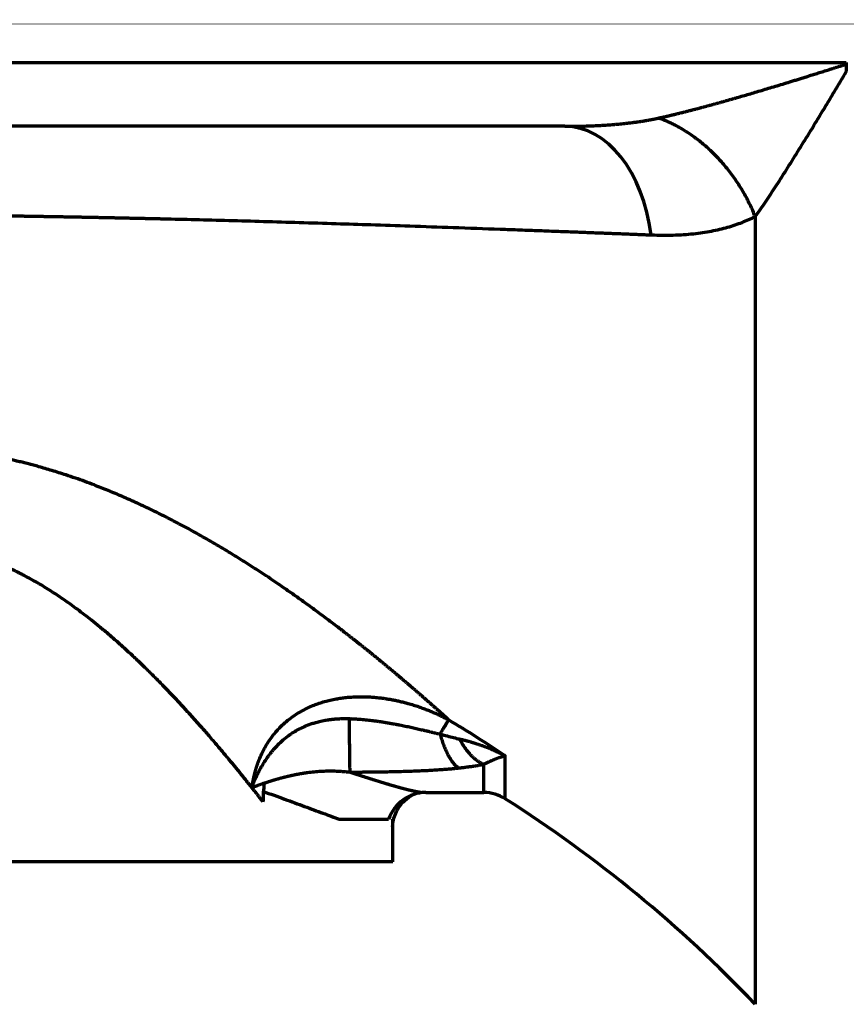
# Model space of a CAD drawing. Header units: millimetres. Extents: x -170 to 6906, y -2212 to 4257.
# Tile 193 of 256: x 5561 to 5623, y -1316 to -1242. Entities that reach past the tile are written whole.
import ezdxf

# ---------------------------------------------------------------- set-up
doc = ezdxf.new("R2010")
doc.units = ezdxf.units.MM
doc.layers.add('1', color=7, linetype='Continuous', true_color=0xffffff)

msp = doc.modelspace()

# ---------------------------------------------------------------- linework, layer by layer
at = {"lineweight": 18}
msp.add_line((6304.067, -1242.309), (4373.581, -1241.784), dxfattribs=at)
at = {"layer": '1', "color": 0, "linetype": 'Continuous', "lineweight": 70}
for p, q in [((5264.85, -1244.992), (5622.638, -1244.992)), ((5601.535, -1249.784), (5257.638, -1249.784)), ((5615.804, -1256.555), (5615.804, -1315.677)), ((5597.063, -1300.253), (5597.063, -1297.021)), ((5595.452, -1299.784), (5595.452, -1297.664)), ((5591.106, -1299.784), (5595.452, -1299.784)), ((5588.638, -1304.984), (5588.638, -1301.784)), ((5588.638, -1304.984), (5556.638, -1304.984))]:
    msp.add_line(p, q, dxfattribs=at)
for centre, radius, start, end in [((5595.452, -1302.784), 3, 57.51749, 90), ((5543.358, -1384.609), 100, 43.57608, 57.51749)]:
    msp.add_arc(centre, radius, start, end, dxfattribs=at)
for centre, major_axis, ratio, start_param, end_param in [((5601.535, -1259.784), (0, 10), 0.657783, 4.89867, 6.283186), ((5591.095, -1302.784), (0.039, 3), 0.984475, 0.013348, 1.24395)]:
    msp.add_ellipse(centre, major_axis=major_axis, ratio=ratio, start_param=start_param, end_param=end_param, dxfattribs=at)
for points, degree in [([(5622.638, -1244.992), (5622.638, -1245.036), (5622.638, -1245.079), (5622.638, -1245.122)], 3), ([(5622.638, -1245.122), (5622.638, -1245.31), (5622.638, -1245.497), (5622.638, -1245.683)], 3), ([(5602.449, -1249.773), (5602.552, -1249.912)], 1), ([(5607.999, -1257.932), (5608.582, -1257.955), (5609.693, -1257.961), (5611.193, -1257.861), (5612.543, -1257.662), (5613.758, -1257.373), (5614.847, -1257.004), (5615.497, -1256.711), (5615.804, -1256.555)], 3), ([(5592.819, -1294.33), (5594.254, -1295.192), (5595.669, -1296.089), (5597.063, -1297.021)], 3), ([(5592.17, -1295.4), (5592.355, -1295.45), (5592.709, -1295.544), (5593.194, -1295.666), (5593.488, -1295.735), (5593.627, -1295.766)], 3), ([(5578.981, -1299.074), (5578.916, -1299.539), (5578.887, -1300.009), (5578.887, -1300.477)], 3), ([(5590.577, -1299.756), (5590.571, -1299.723)], 1)]:
    msp.add_open_spline(points, degree=degree, dxfattribs=at)
for points, knots in [([(5608.56, -1249.167), (5608.583, -1249.162), (5608.629, -1249.152), (5608.698, -1249.136), (5608.768, -1249.121), (5608.838, -1249.105), (5608.909, -1249.089), (5608.981, -1249.072), (5609.053, -1249.056), (5609.126, -1249.039), (5609.199, -1249.022), (5609.273, -1249.005), (5609.348, -1248.987), (5609.423, -1248.969), (5609.498, -1248.952), (5609.575, -1248.933), (5609.651, -1248.915), (5609.729, -1248.896), (5609.807, -1248.878), (5609.885, -1248.858), (5609.964, -1248.839), (5610.044, -1248.82), (5610.124, -1248.8), (5610.205, -1248.78), (5610.287, -1248.76), (5610.369, -1248.739), (5610.451, -1248.718), (5610.534, -1248.698), (5610.618, -1248.676), (5610.702, -1248.655), (5610.787, -1248.633), (5610.872, -1248.611), (5610.959, -1248.589), (5611.045, -1248.567), (5611.132, -1248.544), (5611.22, -1248.522), (5611.308, -1248.498), (5611.397, -1248.475), (5611.487, -1248.452), (5611.577, -1248.428), (5611.667, -1248.404), (5611.759, -1248.379), (5611.85, -1248.355), (5611.943, -1248.33), (5612.036, -1248.305), (5612.129, -1248.28), (5612.223, -1248.254), (5612.318, -1248.229), (5612.413, -1248.203), (5612.509, -1248.177), (5612.605, -1248.15), (5612.702, -1248.123), (5612.8, -1248.097), (5612.898, -1248.069), (5612.997, -1248.042), (5613.096, -1248.014), (5613.196, -1247.986), (5613.296, -1247.958), (5613.397, -1247.93), (5613.499, -1247.901), (5613.601, -1247.872), (5613.704, -1247.843), (5613.807, -1247.814), (5613.911, -1247.784), (5614.015, -1247.755), (5614.12, -1247.725), (5614.226, -1247.694), (5614.592, -1247.589), (5615.24, -1247.401), (5616.193, -1247.119), (5617.213, -1246.812), (5617.96, -1246.584), (5618.414, -1246.444), (5618.554, -1246.401), (5618.698, -1246.357), (5618.845, -1246.311), (5618.997, -1246.265), (5619.153, -1246.216), (5619.313, -1246.167), (5619.477, -1246.116), (5619.645, -1246.064), (5619.816, -1246.01), (5619.992, -1245.956), (5620.172, -1245.899), (5620.356, -1245.842), (5620.543, -1245.783), (5620.735, -1245.723), (5620.931, -1245.661), (5621.13, -1245.599), (5621.334, -1245.535), (5621.542, -1245.469), (5621.753, -1245.402), (5621.969, -1245.334), (5622.189, -1245.265), (5622.412, -1245.194), (5622.563, -1245.146), (5622.638, -1245.122)], [0, 0, 0, 0, 0.005057, 0.010151, 0.015284, 0.020453, 0.025661, 0.030906, 0.036189, 0.041509, 0.046868, 0.052264, 0.057697, 0.063169, 0.068678, 0.074225, 0.07981, 0.085433, 0.091094, 0.096793, 0.102529, 0.108304, 0.114116, 0.119966, 0.125855, 0.131781, 0.137745, 0.143747, 0.149788, 0.155866, 0.161982, 0.168137, 0.174329, 0.180559, 0.186828, 0.193135, 0.199479, 0.205862, 0.212283, 0.218743, 0.22524, 0.231775, 0.238349, 0.244961, 0.251611, 0.258299, 0.265026, 0.27179, 0.278593, 0.285434, 0.292314, 0.299231, 0.306187, 0.313181, 0.320214, 0.327284, 0.334393, 0.341541, 0.348726, 0.35595, 0.363213, 0.370513, 0.377852, 0.385229, 0.392645, 0.400099, 0.407592, 0.415122, 0.477958, 0.545317, 0.6172, 0.693612, 0.703173, 0.713013, 0.723132, 0.73353, 0.744206, 0.75516, 0.766394, 0.777906, 0.789697, 0.801766, 0.814114, 0.826741, 0.839647, 0.852831, 0.866294, 0.880035, 0.894055, 0.908354, 0.922932, 0.937788, 0.952923, 0.968337, 0.984029, 1, 1, 1, 1]), ([(5615.804, -1256.555), (5615.933, -1256.377), (5616.063, -1256.193), (5616.326, -1255.816), (5616.459, -1255.623), (5616.862, -1255.029), (5617.136, -1254.617), (5617.691, -1253.767), (5617.972, -1253.329), (5618.54, -1252.433), (5618.826, -1251.975), (5619.403, -1251.045), (5619.694, -1250.573), (5620.278, -1249.617), (5620.571, -1249.133), (5621.16, -1248.158), (5621.455, -1247.666), (5622.046, -1246.678), (5622.342, -1246.181), (5622.639, -1245.683)], [0, 0, 0, 0, 0.0625, 0.0625, 0.125, 0.125, 0.25, 0.25, 0.375, 0.375, 0.5, 0.5, 0.625, 0.625, 0.75, 0.75, 0.875, 0.875, 1, 1, 1, 1]), ([(5601.535, -1249.784), (5601.573, -1249.784), (5601.648, -1249.784), (5601.761, -1249.784), (5601.873, -1249.783), (5601.985, -1249.782), (5602.096, -1249.781), (5602.207, -1249.78), (5602.317, -1249.779), (5602.426, -1249.777), (5602.535, -1249.775), (5602.644, -1249.773), (5602.752, -1249.771), (5602.859, -1249.768), (5602.966, -1249.765), (5603.073, -1249.763), (5603.179, -1249.759), (5603.284, -1249.756), (5603.389, -1249.752), (5603.493, -1249.748), (5603.597, -1249.744), (5603.7, -1249.74), (5603.803, -1249.736), (5603.905, -1249.731), (5604.007, -1249.726), (5604.108, -1249.721), (5604.208, -1249.715), (5604.308, -1249.71), (5604.408, -1249.704), (5604.507, -1249.698), (5604.605, -1249.692), (5604.703, -1249.685), (5604.8, -1249.678), (5604.897, -1249.671), (5604.994, -1249.664), (5605.089, -1249.657), (5605.185, -1249.649), (5605.279, -1249.641), (5605.374, -1249.633), (5605.467, -1249.625), (5605.56, -1249.617), (5605.653, -1249.608), (5605.745, -1249.599), (5605.837, -1249.59), (5605.928, -1249.58), (5606.018, -1249.571), (5606.108, -1249.561), (5606.198, -1249.551), (5606.286, -1249.541), (5606.375, -1249.53), (5606.463, -1249.52), (5606.55, -1249.509), (5606.637, -1249.498), (5606.723, -1249.486), (5606.809, -1249.475), (5606.894, -1249.463), (5606.978, -1249.451), (5607.063, -1249.439), (5607.146, -1249.427), (5607.229, -1249.414), (5607.312, -1249.401), (5607.394, -1249.388), (5607.475, -1249.375), (5607.556, -1249.361), (5607.636, -1249.348), (5607.716, -1249.334), (5607.796, -1249.32), (5607.874, -1249.305), (5607.953, -1249.291), (5608.03, -1249.276), (5608.108, -1249.261), (5608.184, -1249.246), (5608.26, -1249.231), (5608.336, -1249.215), (5608.411, -1249.199), (5608.486, -1249.183), (5608.535, -1249.172), (5608.56, -1249.167)], [0, 0, 0, 0, 0.01581, 0.031551, 0.047225, 0.062831, 0.07837, 0.09384, 0.109243, 0.124579, 0.139846, 0.155046, 0.170179, 0.185243, 0.200241, 0.215171, 0.230033, 0.244828, 0.259556, 0.274216, 0.288809, 0.303335, 0.317793, 0.332185, 0.346509, 0.360766, 0.374956, 0.389079, 0.403135, 0.417124, 0.431046, 0.444901, 0.45869, 0.472411, 0.486066, 0.499654, 0.513176, 0.526631, 0.540019, 0.553341, 0.566596, 0.579785, 0.592908, 0.605964, 0.618954, 0.631878, 0.644736, 0.657527, 0.670253, 0.682912, 0.695506, 0.708034, 0.720495, 0.732891, 0.745222, 0.757487, 0.769686, 0.781819, 0.793888, 0.80589, 0.817828, 0.8297, 0.841507, 0.853249, 0.864926, 0.876537, 0.888084, 0.899566, 0.910984, 0.922336, 0.933624, 0.944848, 0.956007, 0.967101, 0.978132, 0.989098, 1, 1, 1, 1]), ([(5557.963, -1256.474), (5558.013, -1256.474), (5558.113, -1256.476), (5558.264, -1256.478), (5558.415, -1256.48), (5558.566, -1256.482), (5558.718, -1256.484), (5558.869, -1256.486), (5559.021, -1256.488), (5559.173, -1256.49), (5559.325, -1256.492), (5559.477, -1256.494), (5559.63, -1256.497), (5559.783, -1256.499), (5559.935, -1256.501), (5560.088, -1256.503), (5560.242, -1256.506), (5560.395, -1256.508), (5560.549, -1256.51), (5560.703, -1256.513), (5560.856, -1256.515), (5561.011, -1256.517), (5561.165, -1256.52), (5561.319, -1256.522), (5561.474, -1256.525), (5561.629, -1256.527), (5561.784, -1256.53), (5561.939, -1256.532), (5562.095, -1256.535), (5562.25, -1256.538), (5562.406, -1256.54), (5562.562, -1256.543), (5562.718, -1256.545), (5562.874, -1256.548), (5563.031, -1256.551), (5563.187, -1256.554), (5563.344, -1256.556), (5563.501, -1256.559), (5563.658, -1256.562), (5563.816, -1256.565), (5563.973, -1256.568), (5564.131, -1256.57), (5564.289, -1256.573), (5564.447, -1256.576), (5564.605, -1256.579), (5564.763, -1256.582), (5564.921, -1256.585), (5565.08, -1256.588), (5565.239, -1256.591), (5565.398, -1256.594), (5565.557, -1256.597), (5565.716, -1256.6), (5565.876, -1256.603), (5566.035, -1256.606), (5566.195, -1256.61), (5566.355, -1256.613), (5566.515, -1256.616), (5566.675, -1256.619), (5566.836, -1256.622), (5566.996, -1256.626), (5567.157, -1256.629), (5567.318, -1256.632), (5567.479, -1256.636), (5567.64, -1256.639), (5567.801, -1256.642), (5567.962, -1256.646), (5568.124, -1256.649), (5568.286, -1256.653), (5568.448, -1256.656), (5568.61, -1256.659), (5568.772, -1256.663), (5568.934, -1256.667), (5569.097, -1256.67), (5569.259, -1256.674), (5569.422, -1256.677), (5569.585, -1256.681), (5569.748, -1256.685), (5569.911, -1256.688), (5570.075, -1256.692), (5570.238, -1256.696), (5570.402, -1256.699), (5570.565, -1256.703), (5570.729, -1256.707), (5570.893, -1256.711), (5571.058, -1256.714), (5571.222, -1256.718), (5572.14, -1256.74), (5573.844, -1256.782), (5576.357, -1256.847), (5578.961, -1256.919), (5581.652, -1256.997), (5584.337, -1257.08), (5587.102, -1257.168), (5590.031, -1257.266), (5593.277, -1257.378), (5596.015, -1257.476), (5598.155, -1257.555), (5599.615, -1257.609), (5601.056, -1257.663), (5602.085, -1257.702), (5602.716, -1257.726), (5602.955, -1257.735), (5603.194, -1257.745), (5603.434, -1257.754), (5603.673, -1257.763), (5603.913, -1257.772), (5604.153, -1257.782), (5604.393, -1257.791), (5604.633, -1257.8), (5604.873, -1257.809), (5605.113, -1257.819), (5605.354, -1257.828), (5605.594, -1257.837), (5605.834, -1257.847), (5606.075, -1257.856), (5606.315, -1257.866), (5606.556, -1257.875), (5606.796, -1257.885), (5607.037, -1257.894), (5607.277, -1257.903), (5607.518, -1257.913), (5607.759, -1257.922), (5607.919, -1257.929), (5607.999, -1257.932)], [0, 0, 0, 0, 0.002726, 0.005456, 0.00819, 0.010929, 0.013671, 0.016418, 0.019169, 0.021924, 0.024683, 0.027446, 0.030214, 0.032985, 0.035761, 0.038541, 0.041325, 0.044113, 0.046905, 0.049702, 0.052502, 0.055307, 0.058116, 0.060929, 0.063746, 0.066567, 0.069392, 0.072221, 0.075055, 0.077893, 0.080734, 0.08358, 0.08643, 0.089285, 0.092143, 0.095005, 0.097872, 0.100742, 0.103617, 0.106496, 0.109379, 0.112266, 0.115157, 0.118052, 0.120952, 0.123855, 0.126763, 0.129674, 0.13259, 0.13551, 0.138434, 0.141362, 0.144294, 0.14723, 0.15017, 0.153115, 0.156063, 0.159016, 0.161973, 0.164934, 0.167899, 0.170868, 0.173841, 0.176818, 0.1798, 0.182785, 0.185775, 0.188768, 0.191766, 0.194768, 0.197774, 0.200784, 0.203798, 0.206817, 0.209839, 0.212865, 0.215896, 0.218931, 0.22197, 0.225013, 0.22806, 0.231111, 0.234166, 0.237225, 0.240289, 0.243356, 0.246428, 0.291737, 0.339278, 0.389052, 0.441055, 0.495289, 0.546676, 0.605698, 0.672353, 0.746639, 0.778268, 0.80989, 0.841506, 0.873118, 0.878469, 0.883835, 0.889216, 0.894612, 0.900024, 0.90545, 0.910892, 0.916348, 0.92182, 0.927307, 0.932809, 0.938325, 0.943857, 0.949404, 0.954966, 0.960542, 0.966134, 0.971741, 0.977363, 0.983, 0.988652, 0.994318, 1, 1, 1, 1]), ([(5592.819, -1294.33), (5592.795, -1294.309), (5592.747, -1294.266), (5592.676, -1294.202), (5592.605, -1294.137), (5592.534, -1294.073), (5592.462, -1294.009), (5592.391, -1293.944), (5592.319, -1293.88), (5592.247, -1293.816), (5592.176, -1293.751), (5592.104, -1293.687), (5592.032, -1293.623), (5591.96, -1293.559), (5591.887, -1293.494), (5591.815, -1293.43), (5591.743, -1293.366), (5591.67, -1293.301), (5591.598, -1293.237), (5591.525, -1293.173), (5591.453, -1293.109), (5591.38, -1293.044), (5591.307, -1292.98), (5591.234, -1292.916), (5591.161, -1292.851), (5591.088, -1292.787), (5591.015, -1292.723), (5590.941, -1292.659), (5590.868, -1292.595), (5590.794, -1292.53), (5590.721, -1292.466), (5590.647, -1292.402), (5590.574, -1292.338), (5590.5, -1292.274), (5590.426, -1292.21), (5590.352, -1292.146), (5590.278, -1292.082), (5590.204, -1292.018), (5590.13, -1291.954), (5590.055, -1291.89), (5589.981, -1291.826), (5589.906, -1291.762), (5589.832, -1291.698), (5589.757, -1291.634), (5589.683, -1291.57), (5589.608, -1291.506), (5589.533, -1291.442), (5589.458, -1291.379), (5589.383, -1291.315), (5589.308, -1291.251), (5589.233, -1291.187), (5589.158, -1291.124), (5589.082, -1291.06), (5589.007, -1290.996), (5588.932, -1290.933), (5588.856, -1290.869), (5588.78, -1290.806), (5588.705, -1290.742), (5588.629, -1290.679), (5588.553, -1290.615), (5588.477, -1290.552), (5588.401, -1290.488), (5588.325, -1290.425), (5588.249, -1290.362), (5588.173, -1290.299), (5588.097, -1290.235), (5588.02, -1290.172), (5587.944, -1290.109), (5587.867, -1290.046), (5587.791, -1289.983), (5587.714, -1289.92), (5587.637, -1289.857), (5587.561, -1289.794), (5587.484, -1289.731), (5587.407, -1289.668), (5587.33, -1289.605), (5587.253, -1289.543), (5587.176, -1289.48), (5587.098, -1289.417), (5587.021, -1289.355), (5586.944, -1289.292), (5586.866, -1289.23), (5586.789, -1289.167), (5586.711, -1289.105), (5586.634, -1289.042), (5586.556, -1288.98), (5586.478, -1288.918), (5586.4, -1288.855), (5586.323, -1288.793), (5586.245, -1288.731), (5586.167, -1288.669), (5586.088, -1288.607), (5586.01, -1288.545), (5585.932, -1288.483), (5585.854, -1288.421), (5585.775, -1288.36), (5585.697, -1288.298), (5585.618, -1288.236), (5585.54, -1288.174), (5585.461, -1288.113), (5585.382, -1288.051), (5585.304, -1287.99), (5585.225, -1287.929), (5585.146, -1287.867), (5585.067, -1287.806), (5584.988, -1287.745), (5584.909, -1287.683), (5584.83, -1287.622), (5584.468, -1287.343), (5583.821, -1286.851), (5582.883, -1286.153), (5581.943, -1285.469), (5581.001, -1284.801), (5579.967, -1284.086), (5578.844, -1283.333), (5577.636, -1282.552), (5576.447, -1281.811), (5575.256, -1281.098), (5574.069, -1280.417), (5572.891, -1279.771), (5571.745, -1279.172), (5570.611, -1278.607), (5569.487, -1278.076), (5568.371, -1277.578), (5567.286, -1277.122), (5566.338, -1276.747), (5565.518, -1276.44), (5564.814, -1276.189), (5564.167, -1275.969), (5563.582, -1275.78), (5563.065, -1275.619), (5562.561, -1275.469), (5562.164, -1275.356), (5561.871, -1275.275), (5561.678, -1275.223), (5561.486, -1275.171), (5561.294, -1275.121), (5561.103, -1275.072), (5560.912, -1275.024), (5560.721, -1274.977), (5560.531, -1274.931), (5560.342, -1274.886), (5560.153, -1274.842), (5559.965, -1274.799), (5559.777, -1274.757), (5559.59, -1274.716), (5559.403, -1274.677), (5559.217, -1274.638), (5559.032, -1274.6), (5558.847, -1274.563), (5558.663, -1274.528), (5558.479, -1274.493), (5558.297, -1274.459), (5558.175, -1274.438), (5558.114, -1274.427)], [0, 0, 0, 0, 0.00265, 0.005298, 0.007946, 0.010592, 0.013237, 0.015881, 0.018524, 0.021166, 0.023806, 0.026446, 0.029084, 0.031721, 0.034357, 0.036991, 0.039625, 0.042257, 0.044888, 0.047518, 0.050147, 0.052775, 0.055401, 0.058026, 0.060651, 0.063273, 0.065895, 0.068516, 0.071135, 0.073753, 0.076371, 0.078986, 0.081601, 0.084215, 0.086827, 0.089439, 0.092049, 0.094658, 0.097266, 0.099872, 0.102478, 0.105082, 0.107685, 0.110288, 0.112889, 0.115488, 0.118087, 0.120685, 0.123281, 0.125876, 0.128471, 0.131064, 0.133655, 0.136246, 0.138836, 0.141424, 0.144011, 0.146598, 0.149183, 0.151767, 0.154349, 0.156931, 0.159511, 0.162091, 0.164669, 0.167246, 0.169822, 0.172397, 0.17497, 0.177543, 0.180114, 0.182684, 0.185253, 0.187821, 0.190388, 0.192954, 0.195519, 0.198082, 0.200645, 0.203206, 0.205766, 0.208325, 0.210883, 0.21344, 0.215996, 0.218551, 0.221104, 0.223657, 0.226208, 0.228758, 0.231308, 0.233856, 0.236403, 0.238949, 0.241493, 0.244037, 0.24658, 0.249121, 0.251662, 0.254201, 0.256739, 0.259277, 0.261813, 0.264348, 0.266882, 0.269414, 0.271946, 0.274477, 0.277006, 0.306627, 0.335912, 0.364863, 0.393481, 0.421766, 0.457894, 0.492992, 0.527057, 0.560088, 0.593707, 0.626013, 0.656996, 0.686645, 0.716823, 0.7459, 0.773866, 0.800706, 0.818441, 0.836133, 0.853779, 0.866938, 0.879739, 0.892178, 0.904253, 0.908993, 0.913715, 0.91842, 0.923107, 0.927776, 0.932427, 0.937061, 0.941676, 0.946274, 0.950854, 0.955415, 0.959958, 0.964483, 0.968989, 0.973476, 0.977945, 0.982394, 0.986824, 0.991236, 0.995627, 1, 1, 1, 1]), ([(5578.887, -1300.477), (5578.867, -1300.452), (5578.827, -1300.4), (5578.765, -1300.321), (5578.702, -1300.24), (5578.637, -1300.157), (5578.571, -1300.073), (5578.504, -1299.987), (5578.435, -1299.899), (5578.364, -1299.809), (5578.292, -1299.718), (5578.218, -1299.625), (5578.143, -1299.529), (5578.066, -1299.433), (5577.988, -1299.334), (5577.908, -1299.234), (5577.827, -1299.131), (5577.743, -1299.027), (5577.659, -1298.922), (5577.572, -1298.814), (5577.484, -1298.705), (5577.395, -1298.593), (5577.304, -1298.481), (5577.211, -1298.366), (5577.116, -1298.249), (5577.02, -1298.131), (5576.921, -1298.011), (5576.822, -1297.889), (5576.72, -1297.765), (5576.617, -1297.64), (5576.512, -1297.513), (5576.405, -1297.383), (5576.297, -1297.253), (5576.186, -1297.12), (5576.074, -1296.986), (5575.96, -1296.849), (5575.768, -1296.621), (5575.504, -1296.308), (5575.17, -1295.917), (5574.85, -1295.546), (5574.544, -1295.194), (5574.253, -1294.863), (5573.976, -1294.55), (5573.715, -1294.258), (5573.47, -1293.985), (5573.241, -1293.731), (5573.028, -1293.498), (5572.832, -1293.284), (5572.652, -1293.089), (5572.446, -1292.867), (5572.207, -1292.612), (5571.931, -1292.321), (5571.658, -1292.036), (5571.389, -1291.758), (5571.123, -1291.486), (5570.86, -1291.22), (5570.602, -1290.961), (5570.347, -1290.707), (5570.095, -1290.461), (5569.848, -1290.22), (5569.605, -1289.986), (5569.365, -1289.758), (5568.996, -1289.41), (5568.497, -1288.95), (5567.867, -1288.387), (5567.248, -1287.851), (5566.641, -1287.342), (5565.888, -1286.733), (5564.986, -1286.04), (5563.93, -1285.285), (5562.892, -1284.599), (5561.874, -1283.983), (5561.152, -1283.587), (5560.733, -1283.371), (5560.611, -1283.309), (5560.488, -1283.248), (5560.366, -1283.188), (5560.244, -1283.128), (5560.122, -1283.07), (5560, -1283.012), (5559.878, -1282.956), (5559.757, -1282.9), (5559.635, -1282.845), (5559.514, -1282.791), (5559.392, -1282.738), (5559.271, -1282.686), (5559.15, -1282.635), (5559.029, -1282.585), (5558.908, -1282.536), (5558.788, -1282.488), (5558.667, -1282.441), (5558.546, -1282.394), (5558.426, -1282.349), (5558.306, -1282.304), (5558.186, -1282.261), (5558.066, -1282.218), (5557.946, -1282.176), (5557.827, -1282.135), (5557.707, -1282.095), (5557.588, -1282.056), (5557.469, -1282.018), (5557.35, -1281.981), (5557.231, -1281.945), (5557.112, -1281.91), (5556.993, -1281.875), (5556.875, -1281.842), (5556.757, -1281.809), (5556.678, -1281.788), (5556.638, -1281.778)], [0, 0, 0, 0, 0.003648, 0.007377, 0.011188, 0.01508, 0.019054, 0.023109, 0.027246, 0.031464, 0.035763, 0.040145, 0.044607, 0.049151, 0.053777, 0.058484, 0.063273, 0.068143, 0.073094, 0.078127, 0.083242, 0.088438, 0.093715, 0.099074, 0.104515, 0.110037, 0.115641, 0.121326, 0.127092, 0.13294, 0.13887, 0.144881, 0.150973, 0.157147, 0.163403, 0.16974, 0.176158, 0.195253, 0.213441, 0.230722, 0.247097, 0.262564, 0.277125, 0.290778, 0.303525, 0.315365, 0.326299, 0.336325, 0.345445, 0.353658, 0.367672, 0.381422, 0.394908, 0.408131, 0.42109, 0.433785, 0.446217, 0.458386, 0.470291, 0.481934, 0.493313, 0.504429, 0.515283, 0.544454, 0.572644, 0.599857, 0.626097, 0.651369, 0.695803, 0.738248, 0.778746, 0.817346, 0.854103, 0.85855, 0.86298, 0.867392, 0.871785, 0.876162, 0.88052, 0.884862, 0.889186, 0.893493, 0.897783, 0.902057, 0.906314, 0.910554, 0.914778, 0.918986, 0.923178, 0.927354, 0.931514, 0.935659, 0.939788, 0.943903, 0.948002, 0.952086, 0.956156, 0.960211, 0.964251, 0.968278, 0.97229, 0.976289, 0.980274, 0.984245, 0.988203, 0.992148, 0.996081, 1, 1, 1, 1]), ([(5578.067, -1299.383), (5578.069, -1299.366), (5578.074, -1299.333), (5578.081, -1299.284), (5578.088, -1299.234), (5578.096, -1299.185), (5578.104, -1299.137), (5578.112, -1299.088), (5578.121, -1299.04), (5578.129, -1298.991), (5578.138, -1298.943), (5578.147, -1298.895), (5578.156, -1298.848), (5578.166, -1298.8), (5578.175, -1298.753), (5578.185, -1298.706), (5578.195, -1298.659), (5578.206, -1298.612), (5578.216, -1298.565), (5578.227, -1298.519), (5578.238, -1298.473), (5578.249, -1298.427), (5578.26, -1298.381), (5578.272, -1298.336), (5578.284, -1298.291), (5578.296, -1298.245), (5578.308, -1298.201), (5578.32, -1298.156), (5578.333, -1298.111), (5578.346, -1298.067), (5578.358, -1298.023), (5578.372, -1297.979), (5578.385, -1297.936), (5578.398, -1297.892), (5578.412, -1297.849), (5578.426, -1297.806), (5578.44, -1297.763), (5578.454, -1297.721), (5578.469, -1297.679), (5578.483, -1297.636), (5578.498, -1297.595), (5578.513, -1297.553), (5578.528, -1297.512), (5578.543, -1297.47), (5578.559, -1297.429), (5578.575, -1297.389), (5578.59, -1297.348), (5578.66, -1297.171), (5578.794, -1296.864), (5579.011, -1296.44), (5579.251, -1296.036), (5579.495, -1295.681), (5579.736, -1295.369), (5579.971, -1295.097), (5580.218, -1294.837), (5580.478, -1294.591), (5580.814, -1294.304), (5581.241, -1293.989), (5581.776, -1293.66), (5582.275, -1293.409), (5582.723, -1293.219), (5583.11, -1293.078), (5583.515, -1292.952), (5583.938, -1292.843), (5584.349, -1292.758), (5584.748, -1292.693), (5585.137, -1292.646), (5585.544, -1292.612), (5585.969, -1292.593), (5586.411, -1292.59), (5586.773, -1292.602), (5587.053, -1292.619), (5587.253, -1292.634), (5587.469, -1292.655), (5587.703, -1292.681), (5587.953, -1292.714), (5588.218, -1292.754), (5588.499, -1292.802), (5588.796, -1292.859), (5589.106, -1292.927), (5589.431, -1293.005), (5589.721, -1293.083), (5589.972, -1293.156), (5590.175, -1293.218), (5590.372, -1293.281), (5590.563, -1293.345), (5590.748, -1293.41), (5590.926, -1293.475), (5591.098, -1293.54), (5591.264, -1293.606), (5591.424, -1293.671), (5591.578, -1293.735), (5591.727, -1293.8), (5591.87, -1293.863), (5592.007, -1293.926), (5592.138, -1293.987), (5592.264, -1294.048), (5592.385, -1294.107), (5592.501, -1294.165), (5592.611, -1294.221), (5592.717, -1294.276), (5592.785, -1294.312), (5592.819, -1294.33)], [0, 0, 0, 0, 0.002693, 0.005378, 0.008055, 0.010724, 0.013384, 0.016037, 0.018682, 0.021318, 0.023946, 0.026566, 0.029178, 0.031782, 0.034378, 0.036965, 0.039544, 0.042115, 0.044678, 0.047233, 0.049779, 0.052317, 0.054847, 0.057368, 0.059881, 0.062386, 0.064883, 0.067371, 0.069851, 0.072323, 0.074786, 0.077241, 0.079688, 0.082126, 0.084556, 0.086978, 0.089391, 0.091796, 0.094192, 0.09658, 0.098959, 0.10133, 0.103693, 0.106047, 0.108393, 0.110731, 0.113059, 0.11538, 0.141327, 0.166835, 0.191926, 0.216622, 0.23587, 0.25506, 0.274207, 0.293327, 0.312435, 0.344953, 0.378483, 0.413106, 0.434553, 0.456654, 0.479421, 0.502862, 0.526983, 0.547076, 0.568121, 0.590115, 0.61305, 0.636919, 0.661709, 0.671586, 0.682407, 0.694166, 0.706856, 0.720471, 0.735001, 0.750436, 0.766766, 0.783978, 0.802058, 0.820991, 0.832847, 0.844386, 0.855609, 0.866518, 0.877115, 0.887403, 0.897382, 0.907055, 0.916424, 0.925491, 0.934258, 0.942728, 0.950902, 0.958782, 0.96637, 0.973668, 0.980679, 0.987403, 0.993843, 1, 1, 1, 1]), ([(5578.067, -1299.383), (5578.072, -1299.369), (5578.081, -1299.343), (5578.095, -1299.305), (5578.109, -1299.267), (5578.122, -1299.231), (5578.136, -1299.195), (5578.149, -1299.161), (5578.162, -1299.128), (5578.174, -1299.096), (5578.187, -1299.064), (5578.199, -1299.034), (5578.211, -1299.005), (5578.222, -1298.977), (5578.234, -1298.95), (5578.245, -1298.924), (5578.255, -1298.9), (5578.265, -1298.876), (5578.275, -1298.853), (5578.285, -1298.831), (5578.294, -1298.81), (5578.32, -1298.75), (5578.364, -1298.65), (5578.431, -1298.507), (5578.501, -1298.359), (5578.617, -1298.128), (5578.782, -1297.826), (5579.002, -1297.467), (5579.196, -1297.181), (5579.358, -1296.961), (5579.485, -1296.797), (5579.614, -1296.64), (5579.743, -1296.491), (5579.874, -1296.348), (5580.087, -1296.126), (5580.399, -1295.832), (5580.743, -1295.557), (5581.015, -1295.367), (5581.198, -1295.25), (5581.381, -1295.14), (5581.566, -1295.039), (5581.762, -1294.939), (5581.977, -1294.838), (5582.22, -1294.734), (5582.488, -1294.634), (5582.734, -1294.555), (5582.953, -1294.493), (5583.14, -1294.446), (5583.34, -1294.401), (5583.496, -1294.371), (5583.605, -1294.352), (5583.663, -1294.343), (5583.723, -1294.333), (5583.786, -1294.323), (5583.85, -1294.314), (5583.916, -1294.305), (5583.984, -1294.296), (5584.055, -1294.288), (5584.127, -1294.28), (5584.202, -1294.272), (5584.278, -1294.265), (5584.356, -1294.259), (5584.437, -1294.253), (5584.519, -1294.247), (5584.604, -1294.243), (5584.691, -1294.239), (5584.779, -1294.236), (5584.87, -1294.234), (5584.962, -1294.232), (5585.057, -1294.232), (5585.153, -1294.232), (5585.252, -1294.234), (5585.318, -1294.235), (5585.352, -1294.236)], [0, 0, 0, 0, 0.00453, 0.008943, 0.013238, 0.017415, 0.021475, 0.025417, 0.029241, 0.032948, 0.036538, 0.04001, 0.043365, 0.046603, 0.049723, 0.052727, 0.055613, 0.058382, 0.061035, 0.063571, 0.06599, 0.068292, 0.084379, 0.101081, 0.118395, 0.136314, 0.182654, 0.226705, 0.268461, 0.290531, 0.312089, 0.333132, 0.353662, 0.373686, 0.393217, 0.449199, 0.50673, 0.529539, 0.551971, 0.574045, 0.595783, 0.617204, 0.642242, 0.669531, 0.699062, 0.730846, 0.749612, 0.76954, 0.790631, 0.812891, 0.818788, 0.824888, 0.831191, 0.837696, 0.844405, 0.851316, 0.85843, 0.865747, 0.873267, 0.880991, 0.888919, 0.89705, 0.905386, 0.913926, 0.922671, 0.931621, 0.940775, 0.950133, 0.959696, 0.969464, 0.979437, 0.989616, 1, 1, 1, 1]), ([(5585.352, -1294.236), (5585.374, -1294.237), (5585.42, -1294.239), (5585.489, -1294.241), (5585.559, -1294.244), (5585.63, -1294.247), (5585.701, -1294.251), (5585.773, -1294.254), (5585.847, -1294.259), (5585.921, -1294.263), (5585.996, -1294.268), (5586.071, -1294.273), (5586.148, -1294.279), (5586.279, -1294.289), (5586.463, -1294.305), (5586.698, -1294.329), (5586.93, -1294.355), (5587.178, -1294.385), (5587.445, -1294.421), (5587.729, -1294.462), (5588.013, -1294.506), (5588.295, -1294.553), (5588.577, -1294.603), (5588.857, -1294.655), (5589.186, -1294.719), (5589.56, -1294.795), (5589.977, -1294.885), (5590.384, -1294.976), (5590.692, -1295.047), (5590.902, -1295.096), (5591.017, -1295.124), (5591.13, -1295.151), (5591.242, -1295.177), (5591.351, -1295.204), (5591.46, -1295.23), (5591.566, -1295.255), (5591.671, -1295.281), (5591.774, -1295.305), (5591.876, -1295.33), (5591.975, -1295.354), (5592.074, -1295.377), (5592.138, -1295.392), (5592.17, -1295.4)], [0, 0, 0, 0, 0.009806, 0.019734, 0.029785, 0.039958, 0.050254, 0.060674, 0.071218, 0.081886, 0.092678, 0.103595, 0.114636, 0.125804, 0.16032, 0.194346, 0.227885, 0.260943, 0.302398, 0.343763, 0.385047, 0.42626, 0.467408, 0.508501, 0.549547, 0.612113, 0.673521, 0.733794, 0.79296, 0.810307, 0.827416, 0.844287, 0.860921, 0.877318, 0.893478, 0.909402, 0.925089, 0.940541, 0.955758, 0.97074, 0.985487, 1, 1, 1, 1]), ([(5593.627, -1295.766), (5593.645, -1295.77), (5593.679, -1295.778), (5593.732, -1295.79), (5593.786, -1295.803), (5593.84, -1295.816), (5593.896, -1295.83), (5593.953, -1295.844), (5594.012, -1295.859), (5594.071, -1295.874), (5594.131, -1295.89), (5594.193, -1295.906), (5594.255, -1295.924), (5594.319, -1295.941), (5594.384, -1295.96), (5594.449, -1295.979), (5594.516, -1295.999), (5594.584, -1296.019), (5594.653, -1296.04), (5594.723, -1296.062), (5594.794, -1296.084), (5594.866, -1296.107), (5594.939, -1296.131), (5595.013, -1296.156), (5595.088, -1296.182), (5595.163, -1296.208), (5595.24, -1296.235), (5595.371, -1296.282), (5595.548, -1296.347), (5595.765, -1296.432), (5595.964, -1296.512), (5596.145, -1296.589), (5596.309, -1296.661), (5596.457, -1296.727), (5596.588, -1296.788), (5596.702, -1296.842), (5596.801, -1296.89), (5596.883, -1296.931), (5596.95, -1296.964), (5597.001, -1296.99), (5597.037, -1297.008), (5597.056, -1297.018), (5597.063, -1297.021)], [0, 0, 0, 0, 0.014152, 0.028638, 0.043458, 0.058612, 0.074101, 0.089925, 0.106083, 0.122576, 0.139405, 0.156568, 0.174067, 0.191901, 0.21007, 0.228574, 0.247414, 0.266589, 0.2861, 0.305946, 0.326127, 0.346643, 0.367494, 0.388681, 0.410202, 0.432057, 0.454248, 0.476772, 0.54519, 0.608839, 0.667712, 0.721805, 0.771115, 0.815644, 0.855393, 0.890363, 0.920558, 0.94598, 0.966633, 0.982519, 0.993641, 1, 1, 1, 1]), ([(5595.451, -1297.664), (5595.461, -1297.659), (5595.481, -1297.649), (5595.51, -1297.634), (5595.541, -1297.618), (5595.572, -1297.602), (5595.603, -1297.586), (5595.635, -1297.57), (5595.667, -1297.554), (5595.7, -1297.538), (5595.734, -1297.522), (5595.768, -1297.506), (5595.803, -1297.489), (5595.838, -1297.473), (5595.874, -1297.456), (5595.91, -1297.44), (5595.946, -1297.423), (5595.983, -1297.406), (5596.021, -1297.39), (5596.059, -1297.373), (5596.097, -1297.357), (5596.136, -1297.34), (5596.175, -1297.324), (5596.215, -1297.307), (5596.27, -1297.285), (5596.341, -1297.257), (5596.425, -1297.224), (5596.509, -1297.193), (5596.592, -1297.164), (5596.666, -1297.139), (5596.733, -1297.117), (5596.791, -1297.099), (5596.848, -1297.081), (5596.903, -1297.065), (5596.958, -1297.049), (5597.011, -1297.035), (5597.045, -1297.026), (5597.063, -1297.021)], [0, 0, 0, 0, 0.015923, 0.032236, 0.048941, 0.06604, 0.083533, 0.101422, 0.119708, 0.138391, 0.157472, 0.176951, 0.196829, 0.217106, 0.237781, 0.258855, 0.280328, 0.3022, 0.324471, 0.347139, 0.370204, 0.393665, 0.41752, 0.441768, 0.466407, 0.519769, 0.573201, 0.626669, 0.680146, 0.733605, 0.772926, 0.811839, 0.850335, 0.888407, 0.926046, 0.963246, 1, 1, 1, 1]), ([(5578.981, -1299.074), (5578.999, -1299.068), (5579.034, -1299.056), (5579.088, -1299.038), (5579.141, -1299.021), (5579.195, -1299.003), (5579.249, -1298.985), (5579.303, -1298.968), (5579.357, -1298.951), (5579.411, -1298.933), (5579.465, -1298.916), (5579.52, -1298.899), (5579.574, -1298.882), (5579.629, -1298.866), (5579.684, -1298.849), (5579.739, -1298.832), (5579.794, -1298.816), (5579.85, -1298.8), (5579.905, -1298.784), (5579.961, -1298.768), (5580.016, -1298.752), (5580.072, -1298.736), (5580.128, -1298.721), (5580.184, -1298.705), (5580.24, -1298.69), (5580.296, -1298.675), (5580.352, -1298.66), (5580.408, -1298.645), (5580.464, -1298.631), (5580.521, -1298.616), (5580.577, -1298.602), (5580.634, -1298.588), (5580.69, -1298.574), (5580.747, -1298.56), (5580.804, -1298.547), (5580.861, -1298.534), (5580.917, -1298.52), (5580.974, -1298.508), (5581.031, -1298.495), (5581.088, -1298.482), (5581.145, -1298.47), (5581.202, -1298.458), (5581.259, -1298.446), (5581.317, -1298.434), (5581.374, -1298.423), (5581.431, -1298.411), (5581.488, -1298.4), (5581.545, -1298.39), (5581.603, -1298.379), (5581.66, -1298.369), (5581.717, -1298.358), (5581.775, -1298.349), (5581.832, -1298.339), (5581.889, -1298.329), (5581.946, -1298.32), (5582.004, -1298.311), (5582.061, -1298.303), (5582.118, -1298.294), (5582.176, -1298.286), (5582.38, -1298.258), (5582.731, -1298.216), (5583.231, -1298.178), (5583.727, -1298.16), (5584.093, -1298.162), (5584.329, -1298.168), (5584.437, -1298.172), (5584.545, -1298.177), (5584.652, -1298.183), (5584.759, -1298.189), (5584.866, -1298.197), (5584.973, -1298.205), (5585.08, -1298.214), (5585.186, -1298.224), (5585.292, -1298.235), (5585.362, -1298.243), (5585.398, -1298.247)], [0, 0, 0, 0, 0.009267, 0.018534, 0.027799, 0.037063, 0.046325, 0.055584, 0.06484, 0.074093, 0.083342, 0.092586, 0.101827, 0.111062, 0.120292, 0.129516, 0.138733, 0.147944, 0.157148, 0.166345, 0.175534, 0.184715, 0.193888, 0.203053, 0.212209, 0.221356, 0.230494, 0.239623, 0.248741, 0.25785, 0.266949, 0.276037, 0.285115, 0.294181, 0.303236, 0.31228, 0.321312, 0.330333, 0.339341, 0.348337, 0.357321, 0.366292, 0.37525, 0.384195, 0.393127, 0.402045, 0.41095, 0.419841, 0.428718, 0.437581, 0.446431, 0.455266, 0.464088, 0.472896, 0.481689, 0.490469, 0.499235, 0.507987, 0.516724, 0.525448, 0.601352, 0.67635, 0.750599, 0.824234, 0.840423, 0.856571, 0.872677, 0.88874, 0.904762, 0.920742, 0.93668, 0.952575, 0.968427, 0.984236, 1, 1, 1, 1]), ([(5585.398, -1298.247), (5585.435, -1298.247), (5585.51, -1298.247), (5585.623, -1298.247), (5585.737, -1298.246), (5585.851, -1298.246), (5585.966, -1298.245), (5586.081, -1298.245), (5586.197, -1298.244), (5586.313, -1298.243), (5586.43, -1298.242), (5586.713, -1298.24), (5587.173, -1298.236), (5587.781, -1298.228), (5588.38, -1298.217), (5588.967, -1298.204), (5589.577, -1298.188), (5590.141, -1298.169), (5590.659, -1298.148), (5591.126, -1298.126), (5591.609, -1298.1), (5591.995, -1298.075), (5592.28, -1298.055), (5592.454, -1298.042), (5592.62, -1298.029), (5592.747, -1298.019), (5592.839, -1298.011), (5592.903, -1298.006), (5592.971, -1297.999), (5593.043, -1297.993), (5593.119, -1297.986), (5593.2, -1297.978), (5593.285, -1297.97), (5593.374, -1297.961), (5593.468, -1297.951), (5593.531, -1297.944), (5593.564, -1297.941)], [0, 0, 0, 0, 0.013524, 0.027111, 0.040763, 0.054481, 0.068266, 0.082117, 0.096037, 0.110026, 0.124085, 0.138214, 0.21232, 0.290062, 0.357952, 0.428758, 0.502561, 0.579443, 0.634562, 0.691823, 0.751278, 0.812997, 0.836049, 0.858026, 0.878923, 0.89873, 0.906258, 0.914358, 0.923032, 0.932282, 0.942109, 0.952516, 0.963506, 0.975082, 0.987245, 1, 1, 1, 1]), ([(5585.398, -1298.247), (5585.415, -1298.253), (5585.45, -1298.264), (5585.501, -1298.281), (5585.553, -1298.297), (5585.604, -1298.314), (5585.655, -1298.33), (5585.706, -1298.347), (5585.757, -1298.363), (5585.807, -1298.379), (5585.857, -1298.395), (5585.907, -1298.411), (5585.957, -1298.427), (5586.007, -1298.443), (5586.056, -1298.459), (5586.105, -1298.475), (5586.154, -1298.491), (5586.203, -1298.506), (5586.251, -1298.522), (5586.3, -1298.537), (5586.348, -1298.553), (5586.396, -1298.568), (5586.444, -1298.583), (5586.491, -1298.598), (5586.538, -1298.613), (5586.585, -1298.628), (5586.632, -1298.643), (5586.679, -1298.658), (5586.725, -1298.673), (5586.772, -1298.687), (5586.818, -1298.702), (5586.864, -1298.717), (5586.909, -1298.731), (5586.955, -1298.745), (5587, -1298.76), (5587.045, -1298.774), (5587.09, -1298.788), (5587.134, -1298.802), (5587.179, -1298.816), (5587.223, -1298.83), (5587.267, -1298.844), (5587.31, -1298.857), (5587.354, -1298.871), (5587.397, -1298.884), (5587.44, -1298.898), (5587.483, -1298.911), (5587.526, -1298.925), (5587.568, -1298.938), (5587.611, -1298.951), (5587.653, -1298.964), (5587.695, -1298.977), (5587.736, -1298.99), (5587.778, -1299.002), (5587.819, -1299.015), (5587.86, -1299.028), (5587.901, -1299.04), (5587.941, -1299.052), (5587.982, -1299.065), (5588.022, -1299.077), (5588.062, -1299.089), (5588.102, -1299.101), (5588.141, -1299.113), (5588.181, -1299.125), (5588.22, -1299.137), (5588.259, -1299.148), (5588.297, -1299.16), (5588.336, -1299.171), (5588.374, -1299.183), (5588.412, -1299.194), (5588.45, -1299.205), (5588.488, -1299.216), (5588.525, -1299.227), (5588.562, -1299.238), (5588.599, -1299.249), (5588.636, -1299.26), (5588.673, -1299.27), (5588.709, -1299.281), (5588.746, -1299.291), (5588.782, -1299.302), (5588.817, -1299.312), (5588.853, -1299.322), (5588.888, -1299.332), (5588.923, -1299.342), (5588.958, -1299.352), (5588.993, -1299.362), (5589.028, -1299.371), (5589.071, -1299.383), (5589.122, -1299.397), (5589.181, -1299.414), (5589.24, -1299.43), (5589.298, -1299.445), (5589.355, -1299.46), (5589.412, -1299.475), (5589.468, -1299.49), (5589.523, -1299.504), (5589.577, -1299.518), (5589.631, -1299.532), (5589.684, -1299.545), (5589.736, -1299.558), (5589.788, -1299.57), (5589.839, -1299.583), (5589.889, -1299.594), (5589.938, -1299.606), (5589.987, -1299.617), (5590.035, -1299.628), (5590.083, -1299.638), (5590.129, -1299.648), (5590.175, -1299.658), (5590.22, -1299.668), (5590.265, -1299.677), (5590.309, -1299.685), (5590.352, -1299.694), (5590.394, -1299.702), (5590.436, -1299.709), (5590.477, -1299.716), (5590.518, -1299.723), (5590.557, -1299.73), (5590.596, -1299.736), (5590.634, -1299.742), (5590.672, -1299.747), (5590.701, -1299.751), (5590.718, -1299.753), (5590.722, -1299.754)], [0, 0, 0, 0, 0.007034, 0.014064, 0.021091, 0.028113, 0.035132, 0.042147, 0.049159, 0.056166, 0.06317, 0.070171, 0.077168, 0.084161, 0.091152, 0.098138, 0.105122, 0.112102, 0.119078, 0.126052, 0.133022, 0.139989, 0.146954, 0.153915, 0.160873, 0.167828, 0.17478, 0.181729, 0.188676, 0.19562, 0.202561, 0.209499, 0.216435, 0.223368, 0.230298, 0.237226, 0.244151, 0.251075, 0.257995, 0.264914, 0.27183, 0.278743, 0.285655, 0.292564, 0.299472, 0.306377, 0.31328, 0.320182, 0.327081, 0.333978, 0.340874, 0.347768, 0.35466, 0.36155, 0.368439, 0.375326, 0.382211, 0.389095, 0.395978, 0.402859, 0.409738, 0.416617, 0.423494, 0.430369, 0.437244, 0.444117, 0.45099, 0.457861, 0.464731, 0.4716, 0.478468, 0.485336, 0.492202, 0.499068, 0.505933, 0.512797, 0.519661, 0.526524, 0.533386, 0.540248, 0.54711, 0.553971, 0.560831, 0.567692, 0.574552, 0.581411, 0.588271, 0.600375, 0.612469, 0.624553, 0.636627, 0.648691, 0.660746, 0.672792, 0.684829, 0.696857, 0.708877, 0.720889, 0.732893, 0.74489, 0.75688, 0.768862, 0.780838, 0.792807, 0.80477, 0.816727, 0.828678, 0.840624, 0.852565, 0.8645, 0.876432, 0.888358, 0.900281, 0.9122, 0.924115, 0.936027, 0.947936, 0.959842, 0.971746, 0.983647, 0.995546, 1, 1, 1, 1]), ([(5593.564, -1297.941), (5593.58, -1297.939), (5593.614, -1297.935), (5593.665, -1297.929), (5593.717, -1297.924), (5593.772, -1297.917), (5593.827, -1297.911), (5593.885, -1297.904), (5593.944, -1297.897), (5594.004, -1297.89), (5594.066, -1297.882), (5594.13, -1297.874), (5594.195, -1297.865), (5594.262, -1297.857), (5594.33, -1297.847), (5594.399, -1297.838), (5594.47, -1297.828), (5594.543, -1297.818), (5594.641, -1297.803), (5594.759, -1297.785), (5594.894, -1297.764), (5595.016, -1297.744), (5595.126, -1297.725), (5595.224, -1297.707), (5595.31, -1297.692), (5595.385, -1297.677), (5595.43, -1297.668), (5595.451, -1297.664)], [0, 0, 0, 0, 0.024835, 0.050535, 0.0771, 0.104535, 0.13284, 0.16202, 0.192075, 0.223009, 0.254825, 0.287526, 0.321114, 0.355594, 0.390968, 0.427242, 0.46442, 0.502507, 0.541509, 0.619824, 0.692227, 0.758676, 0.819123, 0.873519, 0.921823, 0.963995, 1, 1, 1, 1]), ([(5578.067, -1299.383), (5578.068, -1299.383), (5578.07, -1299.383), (5578.073, -1299.384), (5578.077, -1299.385), (5578.081, -1299.385), (5578.084, -1299.385), (5578.088, -1299.385), (5578.092, -1299.385), (5578.097, -1299.384), (5578.101, -1299.384), (5578.106, -1299.383), (5578.111, -1299.382), (5578.115, -1299.381), (5578.121, -1299.379), (5578.129, -1299.377), (5578.141, -1299.372), (5578.158, -1299.366), (5578.174, -1299.36), (5578.187, -1299.355), (5578.197, -1299.351), (5578.206, -1299.348), (5578.217, -1299.344), (5578.228, -1299.34), (5578.24, -1299.336), (5578.253, -1299.331), (5578.266, -1299.326), (5578.28, -1299.321), (5578.295, -1299.316), (5578.311, -1299.31), (5578.327, -1299.304), (5578.344, -1299.298), (5578.389, -1299.281), (5578.463, -1299.255), (5578.566, -1299.218), (5578.668, -1299.182), (5578.772, -1299.146), (5578.876, -1299.11), (5578.946, -1299.086), (5578.981, -1299.074)], [0, 0, 0, 0, 0.003507, 0.007158, 0.010963, 0.014929, 0.019063, 0.02337, 0.027857, 0.032527, 0.037384, 0.042432, 0.047675, 0.053116, 0.058756, 0.064598, 0.08039, 0.100188, 0.122886, 0.133754, 0.143838, 0.154726, 0.16642, 0.178918, 0.192223, 0.206332, 0.221248, 0.236969, 0.253495, 0.270828, 0.288967, 0.307912, 0.327664, 0.439894, 0.552064, 0.664167, 0.776196, 0.888142, 1, 1, 1, 1]), ([(5578.887, -1299.698), (5579.447, -1299.894), (5579.989, -1300.088), (5581.03, -1300.466), (5581.531, -1300.65), (5582.488, -1301.003), (5582.945, -1301.173), (5583.813, -1301.494), (5584.223, -1301.644), (5584.609, -1301.784)], [0, 0, 0, 0, 0.25, 0.25, 0.5, 0.5, 0.75, 0.75, 1, 1, 1, 1]), ([(5588.613, -1302.359), (5588.623, -1301.994), (5588.776, -1301.295), (5589.378, -1300.427), (5589.931, -1300.048), (5590.16, -1299.931)], [0, 0, 0, 0, 0.363192, 0.749682, 1, 1, 1, 1]), ([(5584.609, -1301.784), (5584.626, -1301.784), (5584.659, -1301.784), (5584.708, -1301.784), (5584.758, -1301.784), (5584.807, -1301.784), (5584.856, -1301.784), (5584.904, -1301.784), (5584.953, -1301.784), (5585.001, -1301.784), (5585.049, -1301.783), (5585.096, -1301.783), (5585.144, -1301.783), (5585.191, -1301.783), (5585.238, -1301.783), (5585.284, -1301.783), (5585.331, -1301.783), (5585.377, -1301.783), (5585.423, -1301.782), (5585.468, -1301.782), (5585.514, -1301.782), (5585.559, -1301.782), (5585.603, -1301.782), (5585.648, -1301.782), (5585.692, -1301.782), (5585.736, -1301.781), (5585.78, -1301.781), (5585.824, -1301.781), (5585.867, -1301.781), (5585.91, -1301.781), (5585.952, -1301.781), (5585.995, -1301.781), (5586.037, -1301.781), (5586.079, -1301.781), (5586.12, -1301.78), (5586.161, -1301.78), (5586.202, -1301.78), (5586.243, -1301.78), (5586.283, -1301.78), (5586.323, -1301.78), (5586.363, -1301.78), (5586.403, -1301.78), (5586.442, -1301.78), (5586.481, -1301.78), (5586.519, -1301.78), (5586.558, -1301.78), (5586.596, -1301.78), (5586.633, -1301.78), (5586.671, -1301.78), (5586.708, -1301.78), (5586.745, -1301.78), (5586.781, -1301.78), (5586.817, -1301.78), (5586.853, -1301.78), (5586.889, -1301.78), (5586.924, -1301.78), (5586.959, -1301.78), (5586.993, -1301.78), (5587.028, -1301.78), (5587.062, -1301.78), (5587.095, -1301.78), (5587.128, -1301.78), (5587.161, -1301.78), (5587.194, -1301.78), (5587.226, -1301.781), (5587.258, -1301.781), (5587.29, -1301.781), (5587.321, -1301.781), (5587.352, -1301.781), (5587.383, -1301.781), (5587.413, -1301.781), (5587.443, -1301.781), (5587.473, -1301.781), (5587.502, -1301.781), (5587.531, -1301.781), (5587.56, -1301.782), (5587.588, -1301.782), (5587.616, -1301.782), (5587.644, -1301.782), (5587.671, -1301.782), (5587.698, -1301.782), (5587.725, -1301.782), (5587.751, -1301.782), (5587.777, -1301.782), (5587.802, -1301.783), (5587.827, -1301.783), (5587.852, -1301.783), (5587.877, -1301.783), (5587.901, -1301.783), (5587.925, -1301.783), (5587.948, -1301.783), (5587.971, -1301.783), (5587.994, -1301.783), (5588.017, -1301.783), (5588.039, -1301.783), (5588.06, -1301.784), (5588.082, -1301.784), (5588.103, -1301.784), (5588.124, -1301.784), (5588.144, -1301.784), (5588.164, -1301.784), (5588.184, -1301.784), (5588.203, -1301.784), (5588.222, -1301.784), (5588.24, -1301.784), (5588.259, -1301.784), (5588.276, -1301.784), (5588.294, -1301.784), (5588.305, -1301.784), (5588.311, -1301.784)], [0, 0, 0, 0, 0.009669, 0.019331, 0.028987, 0.038635, 0.048277, 0.057912, 0.06754, 0.077162, 0.086777, 0.096385, 0.105986, 0.115581, 0.125169, 0.13475, 0.144324, 0.153892, 0.163453, 0.173008, 0.182556, 0.192097, 0.201632, 0.21116, 0.220682, 0.230198, 0.239706, 0.249209, 0.258704, 0.268194, 0.277677, 0.287154, 0.296624, 0.306088, 0.315545, 0.324997, 0.334442, 0.34388, 0.353313, 0.362739, 0.372159, 0.381573, 0.390981, 0.400383, 0.409779, 0.419169, 0.428553, 0.43793, 0.447302, 0.456668, 0.466029, 0.475383, 0.484731, 0.494074, 0.503411, 0.512742, 0.522068, 0.531388, 0.540702, 0.55001, 0.559313, 0.568611, 0.577903, 0.587189, 0.59647, 0.605746, 0.615016, 0.624281, 0.63354, 0.642795, 0.652044, 0.661288, 0.670527, 0.67976, 0.688989, 0.698212, 0.707431, 0.716645, 0.725853, 0.735057, 0.744256, 0.75345, 0.762639, 0.771823, 0.781003, 0.790178, 0.799348, 0.808514, 0.817675, 0.826832, 0.835984, 0.845132, 0.854275, 0.863414, 0.872548, 0.881679, 0.890805, 0.899926, 0.909044, 0.918158, 0.927267, 0.936372, 0.945474, 0.954571, 0.963665, 0.972754, 0.98184, 0.990922, 1, 1, 1, 1])]:
    msp.add_open_spline(points, degree=3, knots=knots, dxfattribs=at)
for points, weights in [([(5615.804, -1256.555), (5614.377, -1252.953), (5611.669, -1250.253), (5608.56, -1249.167)], [1.04464463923, 0.964080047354, 0.992554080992, 1.13006674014]), ([(5585.352, -1294.236), (5585.36, -1296.272), (5585.377, -1297.775), (5585.398, -1298.247)], [1.09034924, 0.969883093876, 0.96988358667, 1.09035071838]), ([(5592.17, -1295.4), (5592.487, -1294.877), (5592.71, -1294.51), (5592.818, -1294.33)], [1.0055725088, 0.98775550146, 1.01266329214, 1.08029588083]), ([(5592.17, -1295.4), (5592.527, -1296.698), (5593.021, -1297.599), (5593.564, -1297.941)], [1.04709901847, 0.984300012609, 0.984300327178, 1.04709996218]), ([(5593.627, -1295.766), (5594.14, -1296.734), (5594.774, -1297.395), (5595.452, -1297.664)], [1.03239902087, 0.989197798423, 0.989200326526, 1.03240660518])]:
    msp.add_rational_spline(points, weights, degree=3, dxfattribs=at)

doc.saveas('drawing.dxf')
